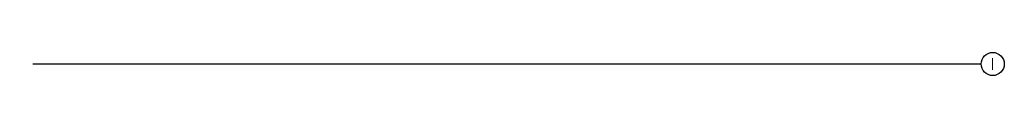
# Model space of a CAD drawing. Header units: centimetres. Extents: x -228435 to 111511, y -89367 to 428125.
# Tile 207 of 219: x -13675 to 16110, y 89750 to 90450. Entities that reach past the tile are written whole.
import ezdxf
from ezdxf.enums import TextEntityAlignment as Align

# ---------------------------------------------------------------- set-up
doc = ezdxf.new("R2010")
doc.units = ezdxf.units.CM
doc.header["$LTSCALE"] = 50
doc.linetypes.add('DASHDOT2', pattern=[12.7, 6.35, -3.175, 0, -3.175])
for name, color, linetype in [('ARCH_INFO_OSIE_IST', 8, 'DASHDOT2'), ('ARCH_INFO_OSIE_OPISY_IST', 8, 'Continuous'), ('Osie rzutów$0$ARCH_INFO_OSIE_OPISY_IST', 8, 'Continuous')]:
    doc.layers.add(name, color=color, linetype=linetype)
doc.styles.add('ROMANS-250-CM', font='romans.shx', dxfattribs={"width": 0.8, "height": 50})

# ---------------------------------------------------------------- blocks, each defined once
blk = doc.blocks.new('Osie rzutów')
at = {"layer": 'ARCH_INFO_OSIE_IST', "ltscale": 10}
blk.add_line((4436, 13510), (13655, 13510), dxfattribs=at)
at = {"layer": 'ARCH_INFO_OSIE_OPISY_IST'}
blk.add_circle((13690, 13510), 35, dxfattribs=at)
at = {"layer": 'ARCH_INFO_OSIE_OPISY_IST', "style": 'ROMANS-250-CM', "width": 0.8}
blk.add_text('I', height=35, dxfattribs=at).set_placement((13689, 13510), align=Align.MIDDLE_CENTER)

msp = doc.modelspace()

# ---------------------------------------------------------------- block references
at = {"layer": 'Osie rzutów$0$ARCH_INFO_OSIE_OPISY_IST', "xscale": 10, "yscale": 10, "zscale": 10}
msp.add_blockref('Osie rzutów', (-121140, -45000, 630), dxfattribs=at)

doc.saveas('drawing.dxf')
